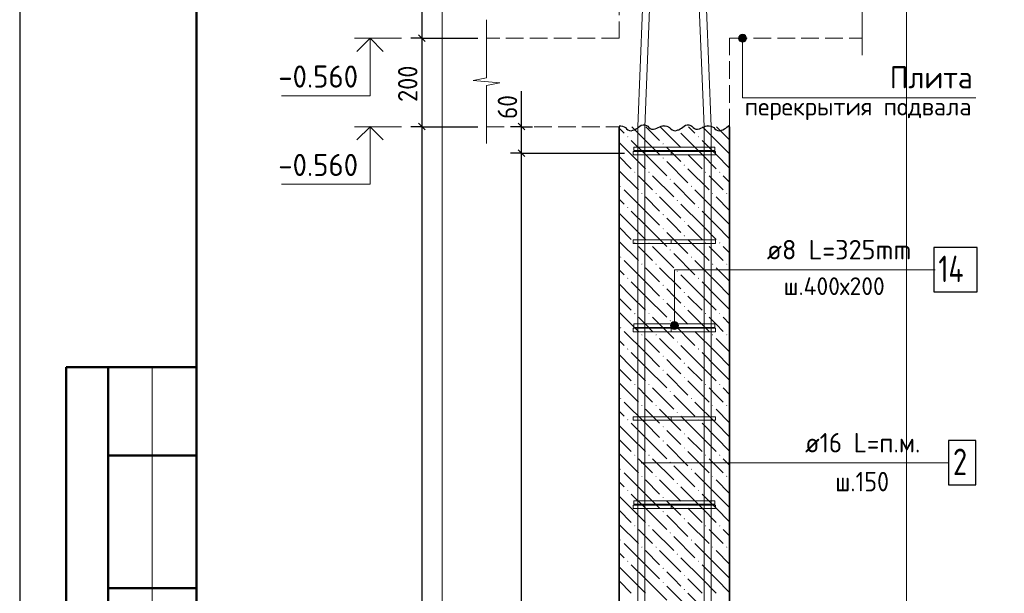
# Model space of a CAD drawing. Header units: millimetres. Extents: x 0 to 42000, y 0 to 29700.
# Tile 3 of 12: x 0 to 11137, y 12943 to 19430. Entities that reach past the tile are written whole.
import ezdxf

# ---------------------------------------------------------------- set-up
doc = ezdxf.new("R2010")
doc.units = ezdxf.units.MM
doc.linetypes.add('______2', pattern=[270, 200, -70])
for name, color, linetype, lineweight in [('Standard', 7, 'Continuous', 25), ('ЖБ Перекрытие верхний уровень', 7, '______2', 25), ('ЖБ Перекрытие нижний уровень с отделкой', 7, '______2', 25), ('ЖБ Стена верхний уровень', 7, 'Continuous', 35), ('Позиционная метка диаметр_ шаг', 7, 'Continuous', 13), ('Позиционная метка линия выноска', 7, 'Continuous', 13), ('Примечания', 7, 'Continuous', 13), ('Стена фоновая арматура Х1', 7, 'Continuous', 35), ('Стена фоновая затяжка С-обр.', 52, 'Continuous', 25)]:
    doc.layers.add(name, color=color, linetype=linetype, lineweight=lineweight)
doc.layers.add('Размерная выноска', color=7, linetype='Continuous')
doc.layers.add('Стена Хомут', color=7, linetype='Continuous', lineweight=25, true_color=0x6e3c1e)
doc.styles.add('ISOCPEUR', font='txt')

msp = doc.modelspace()

# ---------------------------------------------------------------- hatches: boundary and pattern name
at = {"layer": 'ЖБ Стена верхний уровень', "linetype": 'Continuous', "lineweight": 18, "transparency": 33554687}
for points in [[(7431, 18185), (7438, 18192), (7444, 18185), (7438, 18179)], [(6871, 18105), (6878, 18112), (6884, 18105), (6878, 18099)], [(7671, 18105), (7678, 18112), (7684, 18105), (7678, 18099)], [(7271, 18025), (7278, 18032), (7284, 18025), (7278, 18019)], [(7511, 17945), (7518, 17952), (7524, 17945), (7518, 17939)], [(7271, 17865), (7278, 17872), (7284, 17865), (7278, 17859)], [(6951, 17705), (6958, 17712), (6964, 17705), (6958, 17699)], [(7111, 17705), (7118, 17712), (7124, 17705), (7118, 17699)], [(7511, 17785), (7518, 17792), (7524, 17785), (7518, 17779)], [(7751, 17705), (7758, 17712), (7764, 17705), (7758, 17699)], [(7911, 17705), (7918, 17712), (7924, 17705), (7918, 17699)], [(7351, 17625), (7358, 17632), (7364, 17625), (7358, 17619)], [(6791, 17545), (6798, 17552), (6804, 17545), (6798, 17539)], [(7591, 17545), (7598, 17552), (7604, 17545), (7598, 17539)], [(7031, 17465), (7038, 17472), (7044, 17465), (7038, 17459)], [(7191, 17465), (7198, 17472), (7204, 17465), (7198, 17459)], [(7431, 17385), (7438, 17392), (7444, 17385), (7438, 17379)], [(7831, 17465), (7838, 17472), (7844, 17465), (7838, 17459)], [(7991, 17465), (7998, 17472), (8004, 17465), (7998, 17459)], [(6871, 17305), (6878, 17312), (6884, 17305), (6878, 17299)], [(7671, 17305), (7678, 17312), (7684, 17305), (7678, 17299)], [(7271, 17225), (7278, 17232), (7284, 17225), (7278, 17219)], [(7511, 17145), (7518, 17152), (7524, 17145), (7518, 17139)], [(7271, 17065), (7278, 17072), (7284, 17065), (7278, 17059)], [(7511, 16985), (7518, 16992), (7524, 16985), (7518, 16979)], [(6951, 16905), (6958, 16912), (6964, 16905), (6958, 16899)], [(7111, 16905), (7118, 16912), (7124, 16905), (7118, 16899)], [(7351, 16825), (7358, 16832), (7364, 16825), (7358, 16819)], [(7751, 16905), (7758, 16912), (7764, 16905), (7758, 16899)], [(7911, 16905), (7918, 16912), (7924, 16905), (7918, 16899)], [(6791, 16745), (6798, 16752), (6804, 16745), (6798, 16739)], [(7591, 16745), (7598, 16752), (7604, 16745), (7598, 16739)], [(7031, 16665), (7038, 16672), (7044, 16665), (7038, 16659)], [(7191, 16665), (7198, 16672), (7204, 16665), (7198, 16659)], [(7831, 16665), (7838, 16672), (7844, 16665), (7838, 16659)], [(7991, 16665), (7998, 16672), (8004, 16665), (7998, 16659)], [(6871, 16505), (6878, 16512), (6884, 16505), (6878, 16499)], [(7431, 16585), (7438, 16592), (7444, 16585), (7438, 16579)], [(7671, 16505), (7678, 16512), (7684, 16505), (7678, 16499)], [(7271, 16425), (7278, 16432), (7284, 16425), (7278, 16419)], [(7271, 16265), (7278, 16272), (7284, 16265), (7278, 16259)], [(7511, 16345), (7518, 16352), (7524, 16345), (7518, 16339)], [(7511, 16185), (7518, 16192), (7524, 16185), (7518, 16179)], [(6951, 16105), (6958, 16112), (6964, 16105), (6958, 16099)], [(7111, 16105), (7118, 16112), (7124, 16105), (7118, 16099)], [(7751, 16105), (7758, 16112), (7764, 16105), (7758, 16099)], [(7911, 16105), (7918, 16112), (7924, 16105), (7918, 16099)], [(6791, 15945), (6798, 15952), (6804, 15945), (6798, 15939)], [(7351, 16025), (7358, 16032), (7364, 16025), (7358, 16019)], [(7591, 15945), (7598, 15952), (7604, 15945), (7598, 15939)], [(7031, 15865), (7038, 15872), (7044, 15865), (7038, 15859)], [(7191, 15865), (7198, 15872), (7204, 15865), (7198, 15859)], [(7831, 15865), (7838, 15872), (7844, 15865), (7838, 15859)], [(7991, 15865), (7998, 15872), (8004, 15865), (7998, 15859)], [(6871, 15705), (6878, 15712), (6884, 15705), (6878, 15699)], [(7431, 15785), (7438, 15792), (7444, 15785), (7438, 15779)], [(7671, 15705), (7678, 15712), (7684, 15705), (7678, 15699)], [(7271, 15625), (7278, 15632), (7284, 15625), (7278, 15619)], [(7511, 15545), (7518, 15552), (7524, 15545), (7518, 15539)], [(7271, 15465), (7278, 15472), (7284, 15465), (7278, 15459)], [(7511, 15385), (7518, 15392), (7524, 15385), (7518, 15379)], [(6951, 15305), (6958, 15312), (6964, 15305), (6958, 15299)], [(7111, 15305), (7118, 15312), (7124, 15305), (7118, 15299)], [(7751, 15305), (7758, 15312), (7764, 15305), (7758, 15299)], [(7911, 15305), (7918, 15312), (7924, 15305), (7918, 15299)], [(6791, 15145), (6798, 15152), (6804, 15145), (6798, 15139)], [(7351, 15225), (7358, 15232), (7364, 15225), (7358, 15219)], [(7591, 15145), (7598, 15152), (7604, 15145), (7598, 15139)], [(7031, 15065), (7038, 15072), (7044, 15065), (7038, 15059)], [(7191, 15065), (7198, 15072), (7204, 15065), (7198, 15059)], [(7831, 15065), (7838, 15072), (7844, 15065), (7838, 15059)], [(7991, 15065), (7998, 15072), (8004, 15065), (7998, 15059)], [(7431, 14985), (7438, 14992), (7444, 14985), (7438, 14979)], [(6871, 14905), (6878, 14912), (6884, 14905), (6878, 14899)], [(7271, 14825), (7278, 14832), (7284, 14825), (7278, 14819)], [(7671, 14905), (7678, 14912), (7684, 14905), (7678, 14899)], [(7511, 14745), (7518, 14752), (7524, 14745), (7518, 14739)], [(7271, 14665), (7278, 14672), (7284, 14665), (7278, 14659)], [(7511, 14585), (7518, 14592), (7524, 14585), (7518, 14579)], [(6951, 14505), (6958, 14512), (6964, 14505), (6958, 14499)], [(7111, 14505), (7118, 14512), (7124, 14505), (7118, 14499)], [(7751, 14505), (7758, 14512), (7764, 14505), (7758, 14499)], [(7911, 14505), (7918, 14512), (7924, 14505), (7918, 14499)], [(7351, 14425), (7358, 14432), (7364, 14425), (7358, 14419)], [(6791, 14345), (6798, 14352), (6804, 14345), (6798, 14339)], [(7031, 14265), (7038, 14272), (7044, 14265), (7038, 14259)], [(7191, 14265), (7198, 14272), (7204, 14265), (7198, 14259)], [(7591, 14345), (7598, 14352), (7604, 14345), (7598, 14339)], [(7831, 14265), (7838, 14272), (7844, 14265), (7838, 14259)], [(7991, 14265), (7998, 14272), (8004, 14265), (7998, 14259)], [(7431, 14185), (7438, 14192), (7444, 14185), (7438, 14179)], [(6871, 14105), (6878, 14112), (6884, 14105), (6878, 14099)], [(7671, 14105), (7678, 14112), (7684, 14105), (7678, 14099)], [(7271, 14025), (7278, 14032), (7284, 14025), (7278, 14019)], [(7511, 13945), (7518, 13952), (7524, 13945), (7518, 13939)], [(7271, 13865), (7278, 13872), (7284, 13865), (7278, 13859)], [(6951, 13705), (6958, 13712), (6964, 13705), (6958, 13699)], [(7111, 13705), (7118, 13712), (7124, 13705), (7118, 13699)], [(7511, 13785), (7518, 13792), (7524, 13785), (7518, 13779)], [(7751, 13705), (7758, 13712), (7764, 13705), (7758, 13699)], [(7911, 13705), (7918, 13712), (7924, 13705), (7918, 13699)], [(7351, 13625), (7358, 13632), (7364, 13625), (7358, 13619)], [(6791, 13545), (6798, 13552), (6804, 13545), (6798, 13539)], [(7591, 13545), (7598, 13552), (7604, 13545), (7598, 13539)], [(7031, 13465), (7038, 13472), (7044, 13465), (7038, 13459)], [(7191, 13465), (7198, 13472), (7204, 13465), (7198, 13459)], [(7431, 13385), (7438, 13392), (7444, 13385), (7438, 13379)], [(7831, 13465), (7838, 13472), (7844, 13465), (7838, 13459)], [(7991, 13465), (7998, 13472), (8004, 13465), (7998, 13459)], [(6871, 13305), (6878, 13312), (6884, 13305), (6878, 13299)], [(7671, 13305), (7678, 13312), (7684, 13305), (7678, 13299)], [(7271, 13225), (7278, 13232), (7284, 13225), (7278, 13219)], [(7511, 13145), (7518, 13152), (7524, 13145), (7518, 13139)], [(7271, 13065), (7278, 13072), (7284, 13065), (7278, 13059)], [(7511, 12985), (7518, 12992), (7524, 12985), (7518, 12979)]]:
    msp.add_hatch(color=7, dxfattribs=at).paths.add_polyline_path(points, flags=16)
at = {"layer": 'Позиционная метка линия выноска', "linetype": 'Continuous', "lineweight": 13, "transparency": 33554687}
for points in [[(8215, 19242), (8138, 19242), (8132, 19220)], [(8215, 19242), (8132, 19220), (8222, 19220)], [(8222, 19220), (8132, 19220), (8138, 19197)], [(8199, 19259), (8154, 19259), (8138, 19242)], [(8199, 19259), (8138, 19242), (8215, 19242)], [(8222, 19220), (8138, 19197), (8215, 19197)], [(8215, 19197), (8138, 19197), (8154, 19181)], [(8154, 19259), (8199, 19259), (8177, 19265)], [(8215, 19197), (8154, 19181), (8199, 19181)], [(8199, 19181), (8154, 19181), (8177, 19175)], [(7444, 15992), (7367, 15992), (7360, 15970)], [(7444, 15992), (7360, 15970), (7450, 15970)], [(7450, 15970), (7360, 15970), (7367, 15948)], [(7428, 16009), (7383, 16009), (7367, 15992)], [(7428, 16009), (7367, 15992), (7444, 15992)], [(7450, 15970), (7367, 15948), (7444, 15948)], [(7444, 15948), (7367, 15948), (7383, 15931)], [(7383, 16009), (7428, 16009), (7405, 16015)], [(7444, 15948), (7383, 15931), (7428, 15931)], [(7428, 15931), (7383, 15931), (7405, 15925)]]:
    msp.add_hatch(color=7, dxfattribs=at).paths.add_polyline_path(points)

# ---------------------------------------------------------------- linework, layer by layer
at = {"layer": 'Standard', "color": 7, "linetype": 'Continuous', "lineweight": 25, "transparency": 33554687}
for p, q in [((2000, 29200), (2000, 1058)), ((4511, 19258), (4586, 19183)), ((4511, 18258), (4586, 18183)), ((5714, 18183), (5639, 18258)), ((5714, 17883), (5639, 17958))]:
    msp.add_line(p, q, dxfattribs=at)
at = {"layer": 'Standard', "color": 7, "linetype": 'Continuous', "lineweight": -3, "transparency": 33554687}
for p, q in [((4549, 20220), (4549, 19220)), ((4549, 19220), (4424, 19220)), ((4549, 19220), (4674, 19220)), ((4549, 19220), (5180, 19220)), ((4549, 19220), (4549, 18220)), ((5677, 18220), (5677, 18295)), ((4549, 18220), (4424, 18220)), ((4549, 18220), (4674, 18220)), ((4549, 18220), (5180, 18220)), ((4549, 18220), (4549, 5520)), ((5677, 18220), (5552, 18220)), ((5677, 18220), (5802, 18220)), ((5677, 18220), (5677, 18220)), ((5677, 17920), (5677, 18220)), ((5677, 17920), (5552, 17920)), ((5677, 17920), (5802, 17920)), ((5677, 17920), (6840, 17920)), ((5677, 5920), (5677, 17920))]:
    msp.add_line(p, q, dxfattribs=at)
at = {"layer": 'Standard', "color": 7, "linetype": 'Continuous', "lineweight": 13, "transparency": 33554687}
for p, q in [((4318, 19220), (3788, 19220)), ((4318, 18220), (3788, 18220)), ((1500, 15500), (1500, 9000))]:
    msp.add_line(p, q, dxfattribs=at)
at = {"layer": 'Standard', "color": 7, "linetype": 'Continuous', "lineweight": 50, "transparency": 33554687}
for p, q in [((6, 15500), (0, 15500)), ((2000, 15500), (527, 15500)), ((527, 15500), (527, 9000)), ((527, 15500), (527, 9000)), ((1000, 15500), (1000, 9000)), ((2000, 14500), (1000, 14500)), ((2000, 13000), (1000, 13000))]:
    msp.add_line(p, q, dxfattribs=at)
at = {"layer": 'Standard', "color": 7, "linetype": 'Continuous', "lineweight": 25, "transparency": 33554687}
msp.add_lwpolyline([(0, 0), (42000, 0), (42000, 29700), (0, 29700), (0, 0)], close=True, dxfattribs=at)
at = {"layer": 'Standard', "color": 7, "linetype": 'Continuous', "lineweight": 50, "transparency": 33554687}
msp.add_lwpolyline([(2000, 29200), (41500, 29200), (41500, 500), (2000, 500), (2000, 29200)], close=True, dxfattribs=at)
at = {"layer": 'Standard', "color": 7, "linetype": 'Continuous', "lineweight": 13, "transparency": 33554687}
for points in [[(23000, 29200), (2000, 29200), (2000, 500), (23000, 500), (23000, 29200)], [(3963, 19220), (3963, 18570), (2963, 18570)], [(3963, 18220), (3963, 17570), (2963, 17570)]]:
    msp.add_lwpolyline(points, dxfattribs=at)
at = {"layer": 'Standard', "color": 254, "linetype": 'Continuous', "lineweight": 13, "true_color": 0xc4c4ff, "transparency": 33554687}
msp.add_lwpolyline([(4780, 1965), (10030, 1965), (10030, 27720), (4780, 27720), (4780, 1965)], dxfattribs=at)
at = {"layer": 'Standard', "color": 7, "linetype": 'Continuous', "lineweight": 35, "transparency": 33554687}
for points in [[(4111, 19072), (3963, 19220), (3814, 19072)], [(4111, 18072), (3963, 18220), (3814, 18072)]]:
    msp.add_lwpolyline(points, dxfattribs=at)
at = {"layer": 'ЖБ Перекрытие верхний уровень', "color": 7, "linetype": '______2', "lineweight": 18, "transparency": 33554687}
for p, q in [((6780, 20220), (6780, 19220)), ((8030, 19220), (9530, 19220))]:
    msp.add_line(p, q, dxfattribs=at)
at = {"layer": 'ЖБ Перекрытие нижний уровень с отделкой', "color": 7, "linetype": '______2', "lineweight": 18, "transparency": 33554687}
for p, q in [((6780, 19220), (5280, 19220)), ((8030, 18220), (8030, 19220)), ((5280, 18220), (6780, 18220))]:
    msp.add_line(p, q, dxfattribs=at)
at = {"layer": 'ЖБ Стена верхний уровень', "color": 7, "linetype": 'Continuous', "lineweight": 35, "transparency": 33554687}
for p, q in [((6780, 18220), (6780, 5520)), ((8030, 5520), (8030, 18220))]:
    msp.add_line(p, q, dxfattribs=at)
at = {"layer": 'ЖБ Стена верхний уровень', "color": 9, "linetype": 'Continuous', "lineweight": 18, "true_color": 0xc7c7c7, "transparency": 33554687}
for p, q in [((6780, 18202), (6838, 18145)), ((7078, 18065), (6923, 18220)), ((7083, 18220), (7238, 18065)), ((7243, 18220), (7478, 17985)), ((7563, 18220), (7638, 18145)), ((7878, 18065), (7723, 18220)), ((7883, 18220), (8030, 18072)), ((6918, 17905), (6780, 18042)), ((6918, 18065), (7078, 17905)), ((7078, 18065), (7238, 17905)), ((7718, 17905), (7478, 18145)), ((7718, 18065), (7878, 17905)), ((7878, 18065), (8030, 17912)), ((7398, 17905), (7318, 17985)), ((6780, 17882), (6918, 17745)), ((6918, 17905), (7078, 17745)), ((7078, 17905), (7318, 17665)), ((7318, 17825), (7558, 17585)), ((7478, 17825), (7398, 17905)), ((7558, 17905), (7718, 17745)), ((7718, 17905), (7878, 17745)), ((7878, 17905), (8030, 17752)), ((6780, 17722), (6998, 17505)), ((7558, 17745), (7798, 17505)), ((7078, 17585), (6998, 17665)), ((7158, 17665), (7398, 17425)), ((7878, 17585), (7798, 17665)), ((7958, 17665), (8030, 17592)), ((7078, 17265), (6838, 17505)), ((7158, 17505), (7078, 17585)), ((7398, 17585), (7638, 17345)), ((7878, 17265), (7638, 17505)), ((7958, 17505), (7878, 17585)), ((6780, 17402), (6838, 17345)), ((7078, 17425), (7238, 17265)), ((7238, 17425), (7478, 17185)), ((7878, 17425), (8030, 17272)), ((6918, 17265), (7078, 17105)), ((7078, 17265), (7238, 17105)), ((7718, 17105), (7478, 17345)), ((7718, 17265), (7878, 17105)), ((7878, 17265), (8030, 17112)), ((6918, 17105), (6780, 17242)), ((7398, 17105), (7318, 17185)), ((6780, 17082), (6918, 16945)), ((6918, 17105), (7078, 16945)), ((7078, 17105), (7318, 16865)), ((7478, 17025), (7398, 17105)), ((7558, 17105), (7718, 16945)), ((7718, 17105), (7878, 16945)), ((7878, 17105), (8030, 16952)), ((7318, 17025), (7558, 16785)), ((7558, 16945), (7798, 16705)), ((6780, 16922), (6998, 16705)), ((7078, 16785), (6998, 16865)), ((7158, 16865), (7398, 16625)), ((7878, 16785), (7798, 16865)), ((7958, 16865), (8030, 16792)), ((7078, 16465), (6838, 16705)), ((7158, 16705), (7078, 16785)), ((7398, 16785), (7638, 16545)), ((7878, 16465), (7638, 16705)), ((7958, 16705), (7878, 16785)), ((6780, 16602), (6838, 16545)), ((7078, 16625), (7238, 16465)), ((7238, 16625), (7478, 16385)), ((7878, 16625), (8030, 16472)), ((7718, 16305), (7478, 16545)), ((6918, 16305), (6780, 16442)), ((6918, 16465), (7078, 16305)), ((7078, 16465), (7238, 16305)), ((7398, 16305), (7318, 16385)), ((7718, 16465), (7878, 16305)), ((7878, 16465), (8030, 16312)), ((6780, 16282), (6918, 16145)), ((6918, 16305), (7078, 16145)), ((7078, 16305), (7318, 16065)), ((7478, 16225), (7398, 16305)), ((7558, 16305), (7718, 16145)), ((7718, 16305), (7878, 16145)), ((7878, 16305), (8030, 16152)), ((7318, 16225), (7558, 15985)), ((6780, 16122), (6998, 15905)), ((7078, 15985), (6998, 16065)), ((7158, 16065), (7398, 15825)), ((7558, 16145), (7798, 15905)), ((7878, 15985), (7798, 16065)), ((7958, 16065), (8030, 15992)), ((7158, 15905), (7078, 15985)), ((7398, 15985), (7638, 15745)), ((7958, 15905), (7878, 15985)), ((7078, 15665), (6838, 15905)), ((7078, 15825), (7238, 15665)), ((7238, 15825), (7478, 15585)), ((7878, 15665), (7638, 15905)), ((7878, 15825), (8030, 15672)), ((6780, 15802), (6838, 15745)), ((7718, 15505), (7478, 15745)), ((6918, 15505), (6780, 15642)), ((6918, 15665), (7078, 15505)), ((7078, 15665), (7238, 15505)), ((7718, 15665), (7878, 15505)), ((7878, 15665), (8030, 15512)), ((6780, 15482), (6918, 15345)), ((6918, 15505), (7078, 15345)), ((7078, 15505), (7318, 15265)), ((7398, 15505), (7318, 15585)), ((7478, 15425), (7398, 15505)), ((7558, 15505), (7718, 15345)), ((7718, 15505), (7878, 15345)), ((7878, 15505), (8030, 15352)), ((7318, 15425), (7558, 15185)), ((6780, 15322), (6998, 15105)), ((7078, 15185), (6998, 15265)), ((7158, 15265), (7398, 15025)), ((7558, 15345), (7798, 15105)), ((7878, 15185), (7798, 15265)), ((7958, 15265), (8030, 15192)), ((7158, 15105), (7078, 15185)), ((7398, 15185), (7638, 14945)), ((7958, 15105), (7878, 15185)), ((7078, 14865), (6838, 15105)), ((7878, 14865), (7638, 15105)), ((6780, 15002), (6838, 14945)), ((7078, 15025), (7238, 14865)), ((7238, 15025), (7478, 14785)), ((7718, 14705), (7478, 14945)), ((7878, 15025), (8030, 14872)), ((6918, 14705), (6780, 14842)), ((6918, 14865), (7078, 14705)), ((7078, 14865), (7238, 14705)), ((7718, 14865), (7878, 14705)), ((7878, 14865), (8030, 14712)), ((6918, 14705), (7078, 14545)), ((7078, 14705), (7318, 14465)), ((7398, 14705), (7318, 14785)), ((7478, 14625), (7398, 14705)), ((7558, 14705), (7718, 14545)), ((7718, 14705), (7878, 14545)), ((7878, 14705), (8030, 14552)), ((6780, 14682), (6918, 14545)), ((7318, 14625), (7558, 14385)), ((6780, 14522), (6998, 14305)), ((7558, 14545), (7798, 14305)), ((7078, 14385), (6998, 14465)), ((7158, 14305), (7078, 14385)), ((7158, 14465), (7398, 14225)), ((7398, 14385), (7638, 14145)), ((7878, 14385), (7798, 14465)), ((7958, 14305), (7878, 14385)), ((7958, 14465), (8030, 14392)), ((7078, 14065), (6838, 14305)), ((7878, 14065), (7638, 14305)), ((6780, 14202), (6838, 14145)), ((7078, 14225), (7238, 14065)), ((7238, 14225), (7478, 13985)), ((7718, 13905), (7478, 14145)), ((7878, 14225), (8030, 14072)), ((6918, 13905), (6780, 14042)), ((6918, 14065), (7078, 13905)), ((7078, 14065), (7238, 13905)), ((7718, 14065), (7878, 13905)), ((7878, 14065), (8030, 13912)), ((7398, 13905), (7318, 13985)), ((6780, 13882), (6918, 13745)), ((6918, 13905), (7078, 13745)), ((7078, 13905), (7318, 13665)), ((7318, 13825), (7558, 13585)), ((7478, 13825), (7398, 13905)), ((7558, 13905), (7718, 13745)), ((7718, 13905), (7878, 13745)), ((7878, 13905), (8030, 13752)), ((6780, 13722), (6998, 13505)), ((7558, 13745), (7798, 13505)), ((7078, 13585), (6998, 13665)), ((7158, 13665), (7398, 13425)), ((7878, 13585), (7798, 13665)), ((7958, 13665), (8030, 13592)), ((7078, 13265), (6838, 13505)), ((7158, 13505), (7078, 13585)), ((7398, 13585), (7638, 13345)), ((7878, 13265), (7638, 13505)), ((7958, 13505), (7878, 13585)), ((6780, 13402), (6838, 13345)), ((7078, 13425), (7238, 13265)), ((7238, 13425), (7478, 13185)), ((7878, 13425), (8030, 13272)), ((6918, 13265), (7078, 13105)), ((7078, 13265), (7238, 13105)), ((7718, 13105), (7478, 13345)), ((7718, 13265), (7878, 13105)), ((7878, 13265), (8030, 13112)), ((6918, 13105), (6780, 13242)), ((7398, 13105), (7318, 13185)), ((6780, 13082), (6918, 12945)), ((6918, 13105), (7078, 12945)), ((7078, 13105), (7318, 12865)), ((7478, 13025), (7398, 13105)), ((7558, 13105), (7718, 12945)), ((7718, 13105), (7878, 12945)), ((7878, 13105), (8030, 12952)), ((7318, 13025), (7558, 12785)), ((7558, 12945), (7798, 12705))]:
    msp.add_line(p, q, dxfattribs=at)
at = {"layer": 'Позиционная метка линия выноска', "color": 7, "linetype": 'Continuous', "lineweight": 13, "transparency": 33554687}
for p, q in [((8132, 19220), (8132, 19220)), ((8177, 19265), (8177, 19265)), ((8177, 19175), (8177, 19175)), ((8222, 19220), (8222, 19220)), ((7360, 15970), (7360, 15970)), ((7405, 16015), (7405, 16015)), ((7450, 15970), (7450, 15970)), ((7405, 15925), (7405, 15925)), ((7030, 14419), (10506, 14419))]:
    msp.add_line(p, q, dxfattribs=at)
for points in [[(8177, 19220), (8177, 18548), (10816, 18548)], [(10356, 16602), (7405, 16602), (7405, 15970)]]:
    msp.add_lwpolyline(points, dxfattribs=at)
for centre in [(8177, 19220), (7405, 15970)]:
    msp.add_circle(centre, 45, dxfattribs=at)
at = {"layer": 'Примечания', "color": 7, "linetype": 'Continuous', "lineweight": 13, "transparency": 33554687}
for p, q in [((9530, 19687), (9530, 19029)), ((5280, 19429), (5280, 18771)), ((9530, 19029), (9530, 19029)), ((5280, 18771), (5130, 18743)), ((5130, 18743), (5430, 18715)), ((5430, 18715), (5280, 18687)), ((5280, 18687), (5280, 18029)), ((5280, 18029), (5280, 18029))]:
    msp.add_line(p, q, dxfattribs=at)
at = {"layer": 'Примечания', "color": 7, "linetype": 'Continuous', "lineweight": 25, "transparency": 33554687}
for points in [[(6780, 18229), (6799, 18229), (6819, 18226), (6837, 18220), (6851, 18209), (6864, 18196), (6878, 18185), (6897, 18178), (6916, 18174), (6936, 18179), (6954, 18186), (6971, 18194), (6986, 18204), (7000, 18216), (7014, 18227), (7031, 18236), (7050, 18241), (7070, 18240), (7090, 18235), (7104, 18224), (7117, 18212), (7131, 18201), (7148, 18192), (7168, 18190), (7188, 18195), (7205, 18202), (7222, 18211), (7240, 18219), (7257, 18227), (7276, 18231), (7280, 18232)], [(7280, 18229), (7299, 18229), (7319, 18226), (7337, 18220), (7351, 18209), (7364, 18196), (7378, 18185), (7397, 18178), (7416, 18174), (7436, 18179), (7454, 18186), (7471, 18194), (7486, 18204), (7500, 18216), (7514, 18227), (7531, 18236), (7550, 18241), (7570, 18240), (7590, 18235), (7604, 18224), (7617, 18212), (7631, 18201), (7648, 18192), (7668, 18190), (7688, 18195), (7705, 18202), (7722, 18211), (7740, 18219), (7757, 18227), (7776, 18231), (7780, 18232)], [(7780, 18229), (7799, 18229), (7819, 18226), (7837, 18220), (7851, 18209), (7864, 18196), (7878, 18185), (7897, 18178), (7916, 18174), (7936, 18179), (7954, 18186), (7971, 18194), (7986, 18204), (8000, 18216), (8014, 18227), (8030, 18236)]]:
    msp.add_lwpolyline(points, dxfattribs=at)
at = {"layer": 'Размерная выноска', "color": 7, "linetype": 'Continuous', "lineweight": -3, "transparency": 33554687}
msp.add_line((5677, 18220), (5677, 18620), dxfattribs=at)
at = {"layer": 'Стена фоновая арматура Х1', "color": 7, "linetype": 'Continuous', "lineweight": 18, "transparency": 33554687}
for points in [[(6990, 5520), (6990, 18221), (7070, 20218), (7070, 26870), (7150, 26870), (7150, 20217), (7070, 18220), (7070, 5520), (6990, 5520)], [(6990, 5520), (6990, 18221), (7070, 20218), (7070, 26870), (7150, 26870), (7150, 20217), (7070, 18220), (7070, 5520), (6990, 5520)], [(7740, 5520), (7740, 18220), (7660, 20217), (7660, 26870), (7740, 26870), (7740, 20218), (7820, 18221), (7820, 5520), (7740, 5520)], [(7740, 5520), (7740, 18220), (7660, 20217), (7660, 26870), (7740, 26870), (7740, 20218), (7820, 18221), (7820, 5520), (7740, 5520)]]:
    msp.add_lwpolyline(points, dxfattribs=at)
at = {"layer": 'Стена фоновая арматура Х1', "color": 7, "linetype": 'Continuous', "lineweight": 25, "transparency": 33554687}
msp.add_lwpolyline([(10506, 14169), (10816, 14169), (10816, 14669), (10506, 14669), (10506, 14169)], dxfattribs=at)
msp.add_lwpolyline([(10506, 14169), (10816, 14169), (10816, 14669), (10506, 14669), (10506, 14169)], dxfattribs=at)
at = {"layer": 'Стена фоновая затяжка С-обр.', "color": 98, "linetype": 'Continuous', "lineweight": 13, "true_color": 0x005000, "transparency": 33554687}
for points in [[(7863, 17950), (6948, 17950), (6948, 17990), (7863, 17990), (7863, 17950)], [(7863, 15950), (6948, 15950), (6948, 15990), (7863, 15990), (7863, 15950)], [(7863, 13950), (6948, 13950), (6948, 13990), (7863, 13990), (7863, 13950)]]:
    msp.add_lwpolyline(points, dxfattribs=at)
at = {"layer": 'Стена фоновая затяжка С-обр.', "color": 7, "linetype": 'Continuous', "lineweight": 25, "transparency": 33554687}
msp.add_lwpolyline([(10341, 16352), (10831, 16352), (10831, 16852), (10341, 16852), (10341, 16352)], dxfattribs=at)
at = {"layer": 'Стена Хомут', "color": 36, "linetype": 'Continuous', "lineweight": 13, "true_color": 0x6e3c1e, "transparency": 33554687}
for points in [[(6940, 17940), (7870, 17940), (7870, 17900), (6940, 17900), (6940, 17940)], [(6940, 17940), (7367, 17940), (7367, 17900), (6940, 17900), (6940, 17940)], [(6940, 16940), (7870, 16940), (7870, 16900), (6940, 16900), (6940, 16940)], [(6940, 16940), (7367, 16940), (7367, 16900), (6940, 16900), (6940, 16940)], [(6940, 15940), (7870, 15940), (7870, 15900), (6940, 15900), (6940, 15940)], [(6940, 15940), (7367, 15940), (7367, 15900), (6940, 15900), (6940, 15940)], [(6940, 14940), (7870, 14940), (7870, 14900), (6940, 14900), (6940, 14940)], [(6940, 14940), (7367, 14940), (7367, 14900), (6940, 14900), (6940, 14940)], [(6940, 13940), (7870, 13940), (7870, 13900), (6940, 13900), (6940, 13940)], [(6940, 13940), (7367, 13940), (7367, 13900), (6940, 13900), (6940, 13940)]]:
    msp.add_lwpolyline(points, dxfattribs=at)

# ---------------------------------------------------------------- texts
at = {"layer": 'Standard', "color": 7, "linetype": 'Continuous', "lineweight": 25, "transparency": 33554687, "char_height": 220, "attachment_point": 7, "rotation": 90, "style": 'ISOCPEUR'}
for s, insert, width in [('\\W0.91;200', (4499, 18500), 561.99), ('\\W0.87;60', (5627, 18307), 403.94)]:
    msp.add_mtext(s, dxfattribs=dict(at, insert=insert, width=width))
at = {"layer": 'Standard', "color": 7, "linetype": 'Continuous', "lineweight": 25, "transparency": 33554687, "char_height": 250, "width": 1067.87, "attachment_point": 7, "style": 'ISOCPEUR'}
for insert in [(2925, 18662), (2925, 17662)]:
    msp.add_mtext('\\W0.95;-0.560', dxfattribs=dict(at, insert=insert))
at = {"layer": 'Standard', "color": 7, "linetype": 'Continuous', "lineweight": 18, "transparency": 33554687, "insert": (8641, 16316), "char_height": 200, "width": 1335.96, "attachment_point": 7, "style": 'ISOCPEUR'}
msp.add_mtext('\\W0.97;ш.400х200', dxfattribs=at)
at = {"layer": 'Позиционная метка диаметр_ шаг', "color": 7, "linetype": 'Continuous', "lineweight": 25, "transparency": 33554687, "attachment_point": 7, "style": 'ISOCPEUR'}
for s, insert, char_height, width in [('\\W0.95;Плита', (9841, 18653), 250, 1093.33), ('\\W0.98;перекрытия подвала', (8200, 18293), 200, 2696.75)]:
    msp.add_mtext(s, dxfattribs=dict(at, insert=insert, char_height=char_height, width=width))
at = {"layer": 'Стена фоновая арматура Х1', "color": 7, "linetype": 'Continuous', "lineweight": 13, "transparency": 33554687, "attachment_point": 7, "style": 'ISOCPEUR'}
for s, insert, char_height, width in [('\\W0.94;ø16 L=п.м. ', (8883, 14536), 220, 1599.14), ('\\W0.78;2', (10556, 14279), 300, 326.41), ('\\W0.78;2', (10556, 14279), 300, 326.41), ('\\W0.90;ш.150 ', (9224, 14096), 220, 912.9)]:
    msp.add_mtext(s, dxfattribs=dict(at, insert=insert, char_height=char_height, width=width))
at = {"layer": 'Стена фоновая затяжка С-обр.', "color": 7, "linetype": 'Continuous', "lineweight": 13, "transparency": 33554687, "attachment_point": 7, "style": 'ISOCPEUR'}
for s, insert, char_height, width in [('\\W0.98;ø8 L=325mm ', (8450, 16719), 220, 1888.53), ('\\W0.76;14', (10391, 16462), 300, 504.57)]:
    msp.add_mtext(s, dxfattribs=dict(at, insert=insert, char_height=char_height, width=width))

doc.saveas('drawing.dxf')
